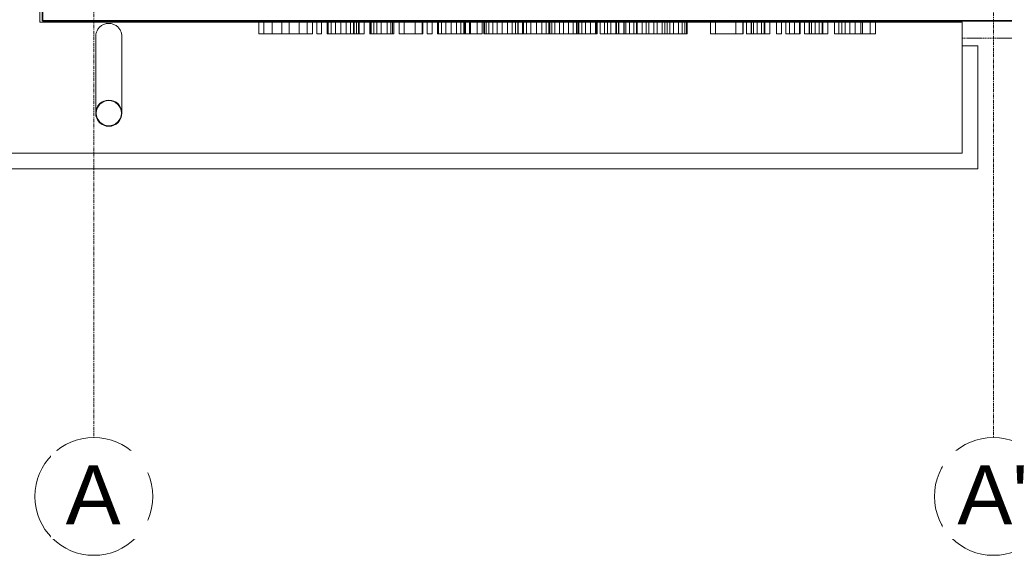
# Model space of a CAD drawing. Header units: millimetres. Extents: x -37728 to 44100, y 631619 to 691915.
# Tile 206 of 256: x 18077 to 21838, y 653044 to 655090. Entities that reach past the tile are written whole.
import ezdxf

# ---------------------------------------------------------------- set-up
doc = ezdxf.new("R2010")
doc.units = ezdxf.units.MM
doc.linetypes.add('__FK_przerywana', pattern=[0.32004, 0.16002, -0.16002])
doc.linetypes.add('Linia siatki', pattern=[2.2225, 1.27, -0.3175, 0.3175, -0.3175])
doc.layers.add('_XREF', color=7, linetype='Continuous')
for name, color, linetype, lineweight in [('A-DETL-MBND', 252, 'Continuous', 5), ('A-FLOR', 252, 'Continuous', 5), ('A-GENM', 252, 'Continuous', 5), ('A-WALL', 252, 'Continuous', 35), ('P-PIPE', 252, 'Continuous', 5), ('S-GRID', 252, 'Continuous', 5), ('S-GRID-IDEN', 252, 'Continuous', 5)]:
    doc.layers.add(name, color=color, linetype=linetype, lineweight=lineweight)
doc.styles.add('Arial_2', font='arial.ttf', dxfattribs={"height": 22.5})

# ---------------------------------------------------------------- blocks, each defined once
blk = doc.blocks.new('ARu Rura spustowa okrągła ___FK_04_0 - Na ziemię _φ10_-9230879-__-00_00 Przyziemie PB')
at = {"layer": 'P-PIPE', "color": 252}
for p, q in [((7.5, 53.7), (7.5, 24.4)), ((17.5, 24.4), (17.5, 53.7))]:
    blk.add_line(p, q, dxfattribs=at)
for radius, start, end in [(5, 90, 270), (4.8, 90, 270), (5, 270, 90), (4.8, 270, 90)]:
    blk.add_arc((12.5, 53.7), radius, start, end, dxfattribs=at)
for points, knots in [([(7.5, 24.4), (7.5, 24.18), (7.53, 23.75), (7.66, 23.1), (7.87, 22.48), (8.25, 21.7), (8.92, 20.82), (9.97, 20.02), (11.19, 19.51), (12.06, 19.4), (12.5, 19.4)], [0.5, 0.5, 0.5, 0.5, 0.5416667, 0.5833333, 0.625, 0.6666667, 0.75, 0.8333333, 0.9166667, 1, 1, 1, 1]), ([(12.5, 19.4), (12.94, 19.4), (13.81, 19.51), (15.03, 20.02), (16.08, 20.82), (16.75, 21.7), (17.13, 22.48), (17.34, 23.1), (17.47, 23.75), (17.5, 24.18), (17.5, 24.4)], [0, 0, 0, 0, 0.0833333, 0.1666667, 0.25, 0.3333333, 0.375, 0.4166667, 0.4583333, 0.5, 0.5, 0.5, 0.5])]:
    blk.add_open_spline(points, degree=3, knots=knots, dxfattribs=at)
blk = doc.blocks.new('Siatka - M_Symbol siatki - okrąg mniejszy-7853319-__-00_00 Przyziemie PB')
at = {"layer": 'S-GRID-IDEN', "color": 252}
blk.add_circle((0, 0), 0.45, dxfattribs=at)
blk = doc.blocks.new('A$C4e31ac75')
at = {"layer": 'A-DETL-MBND', "linetype": '__FK_przerywana'}
blk.add_line((-753.3, -26.15), (-721.8, -26.15), dxfattribs=at)
at = {"layer": 'A-FLOR'}
for p, q in [((-1105.5, -20.1), (-1105.5, 804.45)), ((-753.3, -20.1), (-1105.5, -20.1)), ((-753.3, -29.1), (-753.3, -20.1))]:
    blk.add_line(p, q, dxfattribs=at)
at = {"layer": 'A-GENM'}
for p, q in [((-1021.9, -19.55), (-1019.96, -19.55)), ((-1021.9, -19.55), (-1021.9, -24.55)), ((-1019.96, -19.55), (-1017.58, -19.55)), ((-1019.96, -19.55), (-1019.96, -24.55)), ((-1017.58, -19.55), (-1016.84, -19.55)), ((-1016.84, -19.55), (-1016.05, -19.55)), ((-1016.84, -19.55), (-1016.84, -24.55)), ((-1016.05, -19.55), (-1013.07, -19.55)), ((-1013.07, -19.55), (-1010.27, -19.55)), ((-1013.07, -19.55), (-1013.07, -24.55)), ((-1010.27, -19.55), (-1008.1, -19.55)), ((-1010.27, -19.55), (-1010.27, -24.55)), ((-1008.1, -19.55), (-1006.48, -19.55)), ((-1006.48, -19.55), (-1005.77, -19.55)), ((-1006.48, -19.55), (-1006.48, -24.55)), ((-1005.77, -19.55), (-1003.36, -19.55)), ((-1003.36, -19.55), (-1001.42, -19.55)), ((-1003.36, -19.55), (-1003.36, -24.55)), ((-1001.42, -19.55), (-1001.42, -24.55)), ((-999.77, -19.55), (-997.89, -19.55)), ((-999.77, -19.55), (-999.77, -24.55)), ((-997.89, -19.55), (-997.89, -24.55)), ((-995.77, -19.55), (-995.4, -19.55)), ((-995.77, -19.55), (-995.77, -24.55)), ((-995.4, -19.55), (-994.31, -19.55)), ((-995.4, -19.55), (-995.4, -24.55)), ((-994.31, -19.55), (-992.63, -19.55)), ((-994.31, -19.55), (-994.31, -24.55)), ((-992.63, -19.55), (-990.52, -19.55)), ((-992.63, -19.55), (-992.63, -24.55)), ((-990.52, -19.55), (-988.47, -19.55)), ((-990.52, -19.55), (-990.52, -24.55)), ((-988.47, -19.55), (-986.84, -19.55)), ((-988.47, -19.55), (-988.47, -24.55)), ((-986.84, -19.55), (-985.77, -19.55)), ((-986.84, -19.55), (-986.84, -24.55)), ((-985.77, -19.55), (-985.41, -19.55)), ((-985.77, -19.55), (-985.77, -24.55)), ((-985.41, -19.55), (-984.64, -19.55)), ((-985.41, -19.55), (-985.41, -24.55)), ((-984.64, -19.55), (-983.8, -19.55)), ((-984.64, -19.55), (-984.64, -24.55)), ((-983.8, -19.55), (-983.52, -19.55)), ((-983.8, -19.55), (-983.8, -24.55)), ((-983.52, -19.55), (-981.64, -19.55)), ((-983.52, -19.55), (-983.52, -24.55)), ((-981.64, -19.55), (-981.64, -24.55)), ((-979.52, -19.55), (-979.29, -19.55)), ((-979.52, -19.55), (-979.52, -24.55)), ((-979.29, -19.55), (-978.95, -19.55)), ((-979.29, -19.55), (-979.29, -24.55)), ((-978.95, -19.55), (-978.02, -19.55)), ((-978.95, -19.55), (-978.95, -24.55)), ((-978.02, -19.55), (-976.83, -19.55)), ((-978.02, -19.55), (-978.02, -24.55)), ((-976.83, -19.55), (-975.21, -19.55)), ((-976.83, -19.55), (-976.83, -24.55)), ((-975.21, -19.55), (-972.91, -19.55)), ((-975.21, -19.55), (-975.21, -24.55)), ((-972.91, -19.55), (-971.46, -19.55)), ((-972.91, -19.55), (-972.91, -24.55)), ((-971.46, -19.55), (-970.81, -19.55)), ((-971.46, -19.55), (-971.46, -24.55)), ((-970.81, -19.55), (-970.34, -19.55)), ((-970.81, -19.55), (-970.81, -24.55)), ((-970.81, -19.55), (-970.81, -24.55)), ((-970.34, -19.55), (-970.34, -24.55)), ((-968.22, -19.55), (-966.34, -19.55)), ((-968.22, -19.55), (-968.22, -24.55)), ((-966.34, -19.55), (-962.11, -19.55)), ((-966.34, -19.55), (-966.34, -24.55)), ((-962.11, -19.55), (-959.51, -19.55)), ((-962.11, -19.55), (-962.11, -24.55)), ((-959.51, -19.55), (-959.27, -19.55)), ((-959.51, -19.55), (-959.51, -24.55)), ((-959.27, -19.55), (-959.27, -24.55)), ((-957.63, -19.55), (-955.74, -19.55)), ((-957.63, -19.55), (-957.63, -24.55)), ((-955.74, -19.55), (-955.74, -24.55)), ((-953.62, -19.55), (-953.26, -19.55)), ((-953.62, -19.55), (-953.62, -24.55)), ((-953.26, -19.55), (-952.16, -19.55)), ((-953.26, -19.55), (-953.26, -24.55)), ((-952.16, -19.55), (-950.49, -19.55)), ((-952.16, -19.55), (-952.16, -24.55)), ((-950.49, -19.55), (-948.37, -19.55)), ((-950.49, -19.55), (-950.49, -24.55)), ((-948.37, -19.55), (-946.33, -19.55)), ((-948.37, -19.55), (-948.37, -24.55)), ((-946.33, -19.55), (-944.69, -19.55)), ((-946.33, -19.55), (-946.33, -24.55)), ((-944.69, -19.55), (-943.62, -19.55)), ((-944.69, -19.55), (-944.69, -24.55)), ((-943.62, -19.55), (-943.26, -19.55)), ((-943.62, -19.55), (-943.62, -24.55)), ((-943.26, -19.55), (-943.26, -24.55)), ((-943.26, -19.55), (-942.95, -19.55)), ((-942.95, -19.55), (-941.44, -19.55)), ((-942.95, -19.55), (-942.95, -24.55)), ((-941.44, -19.55), (-941.03, -19.55)), ((-941.44, -19.55), (-941.44, -24.55)), ((-941.03, -19.55), (-940.43, -19.55)), ((-941.03, -19.55), (-941.03, -24.55)), ((-940.43, -19.55), (-938.52, -19.55)), ((-938.52, -19.55), (-936.55, -19.55)), ((-938.52, -19.55), (-938.52, -24.55)), ((-936.55, -19.55), (-936.55, -24.55)), ((-935.96, -19.55), (-935.74, -19.55)), ((-935.96, -19.55), (-935.96, -24.55)), ((-935.74, -19.55), (-935.07, -19.55)), ((-935.74, -19.55), (-935.74, -24.55)), ((-935.07, -19.55), (-933.99, -19.55)), ((-935.07, -19.55), (-935.07, -24.55)), ((-933.99, -19.55), (-932.54, -19.55)), ((-933.99, -19.55), (-933.99, -24.55)), ((-932.54, -19.55), (-930.81, -19.55)), ((-932.54, -19.55), (-932.54, -24.55)), ((-930.81, -19.55), (-928.92, -19.55)), ((-930.81, -19.55), (-930.81, -24.55)), ((-928.92, -19.55), (-926.85, -19.55)), ((-928.92, -19.55), (-928.92, -24.55)), ((-926.85, -19.55), (-925.14, -19.55)), ((-926.85, -19.55), (-926.85, -24.55)), ((-925.14, -19.55), (-923.85, -19.55)), ((-925.14, -19.55), (-925.14, -24.55)), ((-923.85, -19.55), (-923.02, -19.55)), ((-923.85, -19.55), (-923.85, -24.55)), ((-923.02, -19.55), (-922.78, -19.55)), ((-923.02, -19.55), (-923.02, -24.55)), ((-922.78, -19.55), (-922.78, -24.55)), ((-922.78, -19.55), (-921.13, -19.55)), ((-921.13, -19.55), (-920.77, -19.55)), ((-921.13, -19.55), (-921.13, -24.55)), ((-920.77, -19.55), (-919.67, -19.55)), ((-920.77, -19.55), (-920.77, -24.55)), ((-919.67, -19.55), (-917.99, -19.55)), ((-919.67, -19.55), (-919.67, -24.55)), ((-917.99, -19.55), (-915.88, -19.55)), ((-917.99, -19.55), (-917.99, -24.55)), ((-915.88, -19.55), (-913.84, -19.55)), ((-915.88, -19.55), (-915.88, -24.55)), ((-913.84, -19.55), (-912.2, -19.55)), ((-913.84, -19.55), (-913.84, -24.55)), ((-912.2, -19.55), (-911.13, -19.55)), ((-912.2, -19.55), (-912.2, -24.55)), ((-911.13, -19.55), (-910.77, -19.55)), ((-911.13, -19.55), (-911.13, -24.55)), ((-910.77, -19.55), (-910.77, -24.55)), ((-910.77, -19.55), (-909.94, -19.55)), ((-909.94, -19.55), (-908.89, -19.55)), ((-909.94, -19.55), (-909.94, -24.55)), ((-908.89, -19.55), (-907.01, -19.55)), ((-908.89, -19.55), (-908.89, -24.55)), ((-907.01, -19.55), (-905.56, -19.55)), ((-907.01, -19.55), (-907.01, -24.55)), ((-905.56, -19.55), (-903.6, -19.55)), ((-905.56, -19.55), (-905.56, -24.55)), ((-903.6, -19.55), (-901.82, -19.55)), ((-903.6, -24.55), (-903.6, -19.55)), ((-901.82, -19.55), (-900.61, -19.55)), ((-901.82, -19.55), (-901.82, -24.55)), ((-900.61, -19.55), (-900.04, -19.55)), ((-900.61, -19.55), (-900.61, -24.55)), ((-900.04, -19.55), (-899.94, -19.55)), ((-900.04, -19.55), (-900.04, -24.55)), ((-899.94, -19.55), (-899.71, -19.55)), ((-899.94, -19.55), (-899.94, -24.55)), ((-899.71, -19.55), (-898.53, -19.55)), ((-899.71, -19.55), (-899.71, -24.55)), ((-898.53, -19.55), (-897.12, -19.55)), ((-898.53, -19.55), (-898.53, -24.55)), ((-897.12, -19.55), (-895.23, -19.55)), ((-897.12, -19.55), (-897.12, -24.55)), ((-895.23, -19.55), (-893.35, -19.55)), ((-895.23, -19.55), (-895.23, -24.55)), ((-893.35, -19.55), (-893.11, -19.55)), ((-893.35, -19.55), (-893.35, -24.55)), ((-893.11, -19.55), (-893.11, -24.55)), ((-893.11, -19.55), (-892.74, -19.55)), ((-892.74, -19.55), (-892.64, -19.55)), ((-892.74, -19.55), (-892.74, -24.55)), ((-892.64, -19.55), (-892.64, -24.55)), ((-891.47, -19.55), (-889.82, -19.55)), ((-891.47, -19.55), (-891.47, -24.55)), ((-889.82, -19.55), (-888.65, -19.55)), ((-889.82, -19.55), (-889.82, -24.55)), ((-888.65, -19.55), (-887.47, -19.55)), ((-888.65, -19.55), (-888.65, -24.55)), ((-887.47, -19.55), (-885.58, -19.55)), ((-887.47, -19.55), (-887.47, -24.55)), ((-885.58, -19.55), (-885.24, -19.55)), ((-885.58, -19.55), (-885.58, -24.55)), ((-885.24, -19.55), (-884.51, -19.55)), ((-885.24, -19.55), (-885.24, -24.55)), ((-884.51, -19.55), (-884.4, -19.55)), ((-884.51, -19.55), (-884.51, -24.55)), ((-884.4, -19.55), (-882.52, -19.55)), ((-884.4, -19.55), (-884.4, -24.55)), ((-882.52, -19.55), (-882.4, -19.55)), ((-882.52, -19.55), (-882.52, -24.55)), ((-882.4, -19.55), (-881.66, -19.55)), ((-882.4, -19.55), (-882.4, -24.55)), ((-881.66, -19.55), (-880.26, -19.55)), ((-881.66, -19.55), (-881.66, -24.55)), ((-880.26, -19.55), (-878.68, -19.55)), ((-880.26, -19.55), (-880.26, -24.55)), ((-878.68, -19.55), (-877.64, -19.55)), ((-878.68, -19.55), (-878.68, -24.55)), ((-877.64, -19.55), (-877.34, -19.55)), ((-877.64, -19.55), (-877.64, -24.55)), ((-877.34, -19.55), (-875.46, -19.55)), ((-877.34, -19.55), (-877.34, -24.55)), ((-875.46, -19.55), (-873.94, -19.55)), ((-875.46, -19.55), (-875.46, -24.55)), ((-873.94, -19.55), (-872.87, -19.55)), ((-873.94, -19.55), (-873.94, -24.55)), ((-872.87, -19.55), (-870.98, -19.55)), ((-872.87, -19.55), (-872.87, -24.55)), ((-870.98, -19.55), (-869.69, -19.55)), ((-870.98, -19.55), (-870.98, -24.55)), ((-869.69, -19.55), (-867.84, -19.55)), ((-869.69, -19.55), (-869.69, -24.55)), ((-867.84, -19.55), (-866.8, -19.55)), ((-867.84, -19.55), (-867.84, -24.55)), ((-866.8, -19.55), (-865.96, -19.55)), ((-866.8, -19.55), (-866.8, -24.55)), ((-865.96, -19.55), (-864.92, -19.55)), ((-865.96, -19.55), (-865.96, -24.55)), ((-864.92, -19.55), (-863.45, -19.55)), ((-864.92, -19.55), (-864.92, -24.55)), ((-863.45, -19.55), (-861.59, -19.55)), ((-863.45, -19.55), (-863.45, -24.55)), ((-861.59, -19.55), (-860.18, -19.55)), ((-861.59, -19.55), (-861.59, -24.55)), ((-860.18, -19.55), (-859.13, -19.55)), ((-860.18, -19.55), (-860.18, -24.55)), ((-859.13, -19.55), (-858.48, -19.55)), ((-859.13, -24.55), (-859.13, -19.55)), ((-858.48, -19.55), (-858.27, -19.55)), ((-858.48, -19.55), (-858.48, -24.55)), ((-858.27, -19.55), (-858.27, -24.55)), ((-849.32, -19.55), (-847.44, -19.55)), ((-849.32, -19.55), (-849.32, -24.55)), ((-847.44, -19.55), (-839.71, -19.55)), ((-847.44, -19.55), (-847.44, -24.55)), ((-839.71, -19.55), (-837.08, -19.55)), ((-839.71, -19.55), (-839.71, -24.55)), ((-837.08, -19.55), (-836.84, -19.55)), ((-837.08, -19.55), (-837.08, -24.55)), ((-836.84, -19.55), (-836.84, -24.55)), ((-835.67, -19.55), (-833.78, -19.55)), ((-835.67, -19.55), (-835.67, -24.55)), ((-833.78, -19.55), (-833.67, -19.55)), ((-833.78, -19.55), (-833.78, -24.55)), ((-833.67, -19.55), (-832.92, -19.55)), ((-833.67, -19.55), (-833.67, -24.55)), ((-832.92, -19.55), (-831.52, -19.55)), ((-832.92, -19.55), (-832.92, -24.55)), ((-831.52, -19.55), (-829.95, -19.55)), ((-831.52, -19.55), (-831.52, -24.55)), ((-829.95, -19.55), (-828.91, -19.55)), ((-829.95, -19.55), (-829.95, -24.55)), ((-828.91, -19.55), (-828.6, -19.55)), ((-828.91, -19.55), (-828.91, -24.55)), ((-828.6, -19.55), (-826.72, -19.55)), ((-828.6, -19.55), (-828.6, -24.55)), ((-826.72, -19.55), (-826.72, -24.55)), ((-824.13, -19.55), (-822.25, -19.55)), ((-824.13, -19.55), (-824.13, -24.55)), ((-822.25, -19.55), (-822.25, -24.55)), ((-820.6, -19.55), (-819.18, -19.55)), ((-820.6, -19.55), (-820.6, -24.55)), ((-819.18, -19.55), (-817.3, -19.55)), ((-819.18, -19.55), (-819.18, -24.55)), ((-817.3, -19.55), (-815.42, -19.55)), ((-817.3, -19.55), (-817.3, -24.55)), ((-815.42, -19.55), (-815.18, -19.55)), ((-815.42, -19.55), (-815.42, -24.55)), ((-815.18, -19.55), (-815.18, -24.55)), ((-813.53, -19.55), (-811.65, -19.55)), ((-813.53, -19.55), (-813.53, -24.55)), ((-811.65, -19.55), (-811.54, -19.55)), ((-811.65, -19.55), (-811.65, -24.55)), ((-811.54, -19.55), (-810.79, -19.55)), ((-811.54, -19.55), (-811.54, -24.55)), ((-810.79, -19.55), (-809.39, -19.55)), ((-810.79, -19.55), (-810.79, -24.55)), ((-809.39, -19.55), (-807.82, -19.55)), ((-809.39, -19.55), (-809.39, -24.55)), ((-807.82, -19.55), (-806.78, -19.55)), ((-807.82, -19.55), (-807.82, -24.55)), ((-806.78, -19.55), (-806.47, -19.55)), ((-806.78, -19.55), (-806.78, -24.55)), ((-806.47, -19.55), (-804.59, -19.55)), ((-806.47, -19.55), (-806.47, -24.55)), ((-804.59, -19.55), (-804.59, -24.55)), ((-802, -19.55), (-800.35, -19.55)), ((-802, -19.55), (-802, -24.55)), ((-800.35, -19.55), (-799.18, -19.55)), ((-800.35, -19.55), (-800.35, -24.55)), ((-799.18, -19.55), (-798, -19.55)), ((-799.18, -19.55), (-799.18, -24.55)), ((-798, -19.55), (-796.11, -19.55)), ((-798, -19.55), (-798, -24.55)), ((-796.11, -19.55), (-794.12, -19.55)), ((-796.11, -19.55), (-796.11, -24.55)), ((-794.12, -19.55), (-792, -19.55)), ((-794.12, -19.55), (-794.12, -24.55)), ((-792, -19.55), (-791.26, -19.55)), ((-792, -19.55), (-792, -24.55)), ((-791.26, -19.55), (-790.52, -19.55)), ((-791.26, -19.55), (-791.26, -24.55)), ((-790.52, -19.55), (-788.34, -19.55)), ((-788.34, -19.55), (-786.37, -19.55)), ((-788.34, -19.55), (-788.34, -24.55)), ((-786.37, -19.55), (-786.37, -24.55)), ((-1019.96, -24.55), (-1021.9, -24.55)), ((-1017.58, -24.55), (-1019.96, -24.55)), ((-1016.84, -24.55), (-1017.58, -24.55)), ((-1016.05, -24.55), (-1016.84, -24.55)), ((-1013.07, -24.55), (-1016.05, -24.55)), ((-1010.27, -24.55), (-1013.07, -24.55)), ((-1008.1, -24.55), (-1010.27, -24.55)), ((-1006.48, -24.55), (-1008.1, -24.55)), ((-1005.77, -24.55), (-1006.48, -24.55)), ((-1003.36, -24.55), (-1005.77, -24.55)), ((-1001.42, -24.55), (-1003.36, -24.55)), ((-997.89, -24.55), (-999.77, -24.55)), ((-995.4, -24.55), (-995.77, -24.55)), ((-994.31, -24.55), (-995.4, -24.55)), ((-992.63, -24.55), (-994.31, -24.55)), ((-990.52, -24.55), (-992.63, -24.55)), ((-988.47, -24.55), (-990.52, -24.55)), ((-986.84, -24.55), (-988.47, -24.55)), ((-985.77, -24.55), (-986.84, -24.55)), ((-985.41, -24.55), (-985.77, -24.55)), ((-984.64, -24.55), (-985.41, -24.55)), ((-983.8, -24.55), (-984.64, -24.55)), ((-983.52, -24.55), (-983.8, -24.55)), ((-981.64, -24.55), (-983.52, -24.55)), ((-979.29, -24.55), (-979.52, -24.55)), ((-978.95, -24.55), (-979.29, -24.55)), ((-978.02, -24.55), (-978.95, -24.55)), ((-976.83, -24.55), (-978.02, -24.55)), ((-975.21, -24.55), (-976.83, -24.55)), ((-972.91, -24.55), (-975.21, -24.55)), ((-971.46, -24.55), (-972.91, -24.55)), ((-970.81, -24.55), (-971.46, -24.55)), ((-970.34, -24.55), (-970.81, -24.55)), ((-966.34, -24.55), (-968.22, -24.55)), ((-962.11, -24.55), (-966.34, -24.55)), ((-959.51, -24.55), (-962.11, -24.55)), ((-959.27, -24.55), (-959.51, -24.55)), ((-955.74, -24.55), (-957.63, -24.55)), ((-953.26, -24.55), (-953.62, -24.55)), ((-952.16, -24.55), (-953.26, -24.55)), ((-950.49, -24.55), (-952.16, -24.55)), ((-948.37, -24.55), (-950.49, -24.55)), ((-946.33, -24.55), (-948.37, -24.55)), ((-944.69, -24.55), (-946.33, -24.55)), ((-943.62, -24.55), (-944.69, -24.55)), ((-943.26, -24.55), (-943.62, -24.55)), ((-942.95, -24.55), (-943.26, -24.55)), ((-941.44, -24.55), (-942.95, -24.55)), ((-941.03, -24.55), (-941.44, -24.55)), ((-940.43, -24.55), (-941.03, -24.55)), ((-938.52, -24.55), (-940.43, -24.55)), ((-936.55, -24.55), (-938.52, -24.55)), ((-935.74, -24.55), (-935.96, -24.55)), ((-935.07, -24.55), (-935.74, -24.55)), ((-933.99, -24.55), (-935.07, -24.55)), ((-932.54, -24.55), (-933.99, -24.55)), ((-930.81, -24.55), (-932.54, -24.55)), ((-928.92, -24.55), (-930.81, -24.55)), ((-926.85, -24.55), (-928.92, -24.55)), ((-925.14, -24.55), (-926.85, -24.55)), ((-923.85, -24.55), (-925.14, -24.55)), ((-923.02, -24.55), (-923.85, -24.55)), ((-922.78, -24.55), (-923.02, -24.55)), ((-921.13, -24.55), (-922.78, -24.55)), ((-920.77, -24.55), (-921.13, -24.55)), ((-919.67, -24.55), (-920.77, -24.55)), ((-917.99, -24.55), (-919.67, -24.55)), ((-915.88, -24.55), (-917.99, -24.55)), ((-913.84, -24.55), (-915.88, -24.55)), ((-912.2, -24.55), (-913.84, -24.55)), ((-911.13, -24.55), (-912.2, -24.55)), ((-910.77, -24.55), (-911.13, -24.55)), ((-909.94, -24.55), (-910.77, -24.55)), ((-908.89, -24.55), (-909.94, -24.55)), ((-907.01, -24.55), (-908.89, -24.55)), ((-905.56, -24.55), (-907.01, -24.55)), ((-903.6, -24.55), (-905.56, -24.55)), ((-901.82, -24.55), (-903.6, -24.55)), ((-900.61, -24.55), (-901.82, -24.55)), ((-900.04, -24.55), (-900.61, -24.55)), ((-899.94, -24.55), (-900.04, -24.55)), ((-899.71, -24.55), (-899.94, -24.55)), ((-898.53, -24.55), (-899.71, -24.55)), ((-897.12, -24.55), (-898.53, -24.55)), ((-895.23, -24.55), (-897.12, -24.55)), ((-893.35, -24.55), (-895.23, -24.55)), ((-893.11, -24.55), (-893.35, -24.55)), ((-892.74, -24.55), (-893.11, -24.55)), ((-892.64, -24.55), (-892.74, -24.55)), ((-889.82, -24.55), (-891.47, -24.55)), ((-888.65, -24.55), (-889.82, -24.55)), ((-887.47, -24.55), (-888.65, -24.55)), ((-885.58, -24.55), (-887.47, -24.55)), ((-885.24, -24.55), (-885.58, -24.55)), ((-884.51, -24.55), (-885.24, -24.55)), ((-884.4, -24.55), (-884.51, -24.55)), ((-882.52, -24.55), (-884.4, -24.55)), ((-882.4, -24.55), (-882.52, -24.55)), ((-881.66, -24.55), (-882.4, -24.55)), ((-880.26, -24.55), (-881.66, -24.55)), ((-878.68, -24.55), (-880.26, -24.55)), ((-877.64, -24.55), (-878.68, -24.55)), ((-877.34, -24.55), (-877.64, -24.55)), ((-875.46, -24.55), (-877.34, -24.55)), ((-873.94, -24.55), (-875.46, -24.55)), ((-872.87, -24.55), (-873.94, -24.55)), ((-870.98, -24.55), (-872.87, -24.55)), ((-869.69, -24.55), (-870.98, -24.55)), ((-867.84, -24.55), (-869.69, -24.55)), ((-866.8, -24.55), (-867.84, -24.55)), ((-865.96, -24.55), (-866.8, -24.55)), ((-864.92, -24.55), (-865.96, -24.55)), ((-863.45, -24.55), (-864.92, -24.55)), ((-861.59, -24.55), (-863.45, -24.55)), ((-860.18, -24.55), (-861.59, -24.55)), ((-859.13, -24.55), (-860.18, -24.55)), ((-858.48, -24.55), (-859.13, -24.55)), ((-858.27, -24.55), (-858.48, -24.55)), ((-847.44, -24.55), (-849.32, -24.55)), ((-839.71, -24.55), (-847.44, -24.55)), ((-837.08, -24.55), (-839.71, -24.55)), ((-836.84, -24.55), (-837.08, -24.55)), ((-833.78, -24.55), (-835.67, -24.55)), ((-833.67, -24.55), (-833.78, -24.55)), ((-832.92, -24.55), (-833.67, -24.55)), ((-831.52, -24.55), (-832.92, -24.55)), ((-829.95, -24.55), (-831.52, -24.55)), ((-828.91, -24.55), (-829.95, -24.55)), ((-828.6, -24.55), (-828.91, -24.55)), ((-826.72, -24.55), (-828.6, -24.55)), ((-822.25, -24.55), (-824.13, -24.55)), ((-819.18, -24.55), (-820.6, -24.55)), ((-817.3, -24.55), (-819.18, -24.55)), ((-815.42, -24.55), (-817.3, -24.55)), ((-815.18, -24.55), (-815.42, -24.55)), ((-811.65, -24.55), (-813.53, -24.55)), ((-811.54, -24.55), (-811.65, -24.55)), ((-810.79, -24.55), (-811.54, -24.55)), ((-809.39, -24.55), (-810.79, -24.55)), ((-807.82, -24.55), (-809.39, -24.55)), ((-806.78, -24.55), (-807.82, -24.55)), ((-806.47, -24.55), (-806.78, -24.55)), ((-804.59, -24.55), (-806.47, -24.55)), ((-800.35, -24.55), (-802, -24.55)), ((-799.18, -24.55), (-800.35, -24.55)), ((-798, -24.55), (-799.18, -24.55)), ((-796.11, -24.55), (-798, -24.55)), ((-794.12, -24.55), (-796.11, -24.55)), ((-792, -24.55), (-794.12, -24.55)), ((-791.26, -24.55), (-792, -24.55)), ((-790.52, -24.55), (-791.26, -24.55)), ((-788.34, -24.55), (-790.52, -24.55)), ((-786.37, -24.55), (-788.34, -24.55))]:
    blk.add_line(p, q, dxfattribs=at)
at = {"layer": 'A-WALL'}
for p, q in [((-1104.45, 804.45), (-1104.45, -19.55)), ((-1104.45, -19.55), (-721.8, -19.55))]:
    blk.add_line(p, q, dxfattribs=at)
at = {"layer": 'A-WALL', "lineweight": 5}
for p, q in [((-753.3, -70.1), (-753.3, -29.1)), ((-753.3, -29.1), (-747.3, -29.1)), ((-747.3, -29.1), (-747.3, -76.1)), ((-1155.5, -70.1), (-753.3, -70.1)), ((-747.3, -76.1), (-1161.5, -76.1))]:
    blk.add_line(p, q, dxfattribs=at)
at = {"layer": 'S-GRID', "linetype": 'Linia siatki'}
for p, q in [((-1084.9, 934.4), (-1084.9, -178.7)), ((-741.35, 185.71), (-741.35, -178.7))]:
    blk.add_line(p, q, dxfattribs=at)
at = {"layer": 'P-PIPE', "rotation": 180}
blk.add_blockref('ARu Rura spustowa okrągła ___FK_04_0 - Na ziemię _φ10_-9230879-__-00_00 Przyziemie PB', (-1066.69, -1.15), dxfattribs=at)
at = {"layer": 'S-GRID-IDEN', "xscale": 49.99999999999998, "yscale": 49.99999999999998, "zscale": 49.99999999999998, "rotation": 180}
for p in [(-1084.9, -201.2), (-741.35, -201.2)]:
    blk.add_blockref('Siatka - M_Symbol siatki - okrąg mniejszy-7853319-__-00_00 Przyziemie PB', p, dxfattribs=at)
at = {"layer": 'S-GRID-IDEN', "char_height": 22.5, "attachment_point": 1, "style": 'Arial_2', "bg_fill": 3, "box_fill_scale": 1.25, "bg_fill_color": 256, "bg_fill_true_color": 13158600, "bg_fill_transparency": 0}
for s, insert, width in [('\\fArial|b0|i0|c238|p34|;A', (-1095.64, -189.31), 25.654), ("A'", (-755.07, -189.31), 32.8692)]:
    blk.add_mtext(s, dxfattribs=dict(at, insert=insert, width=width))

msp = doc.modelspace()

# ---------------------------------------------------------------- block references
at = {"layer": '_XREF', "xscale": 10, "yscale": 10, "zscale": 10}
msp.add_blockref('A$C4e31ac75', (29209.5, 655281.1), dxfattribs=at)

doc.saveas('drawing.dxf')
